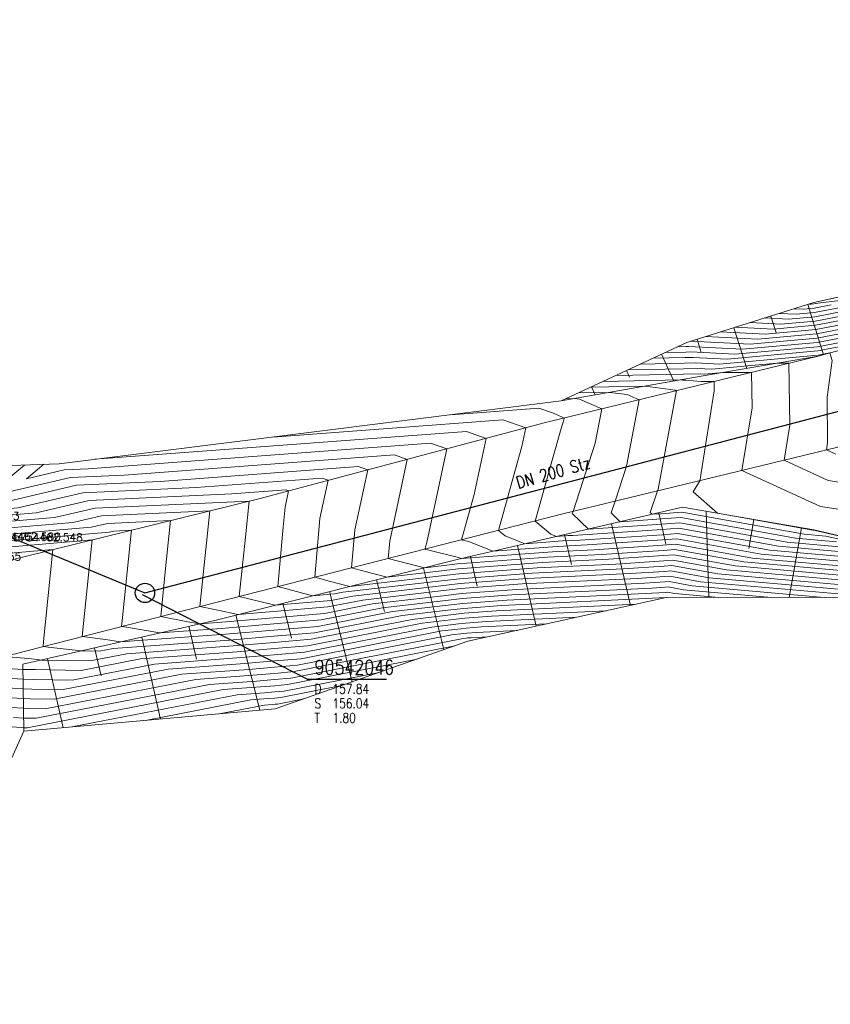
# Model space of a CAD drawing. Header units: metres. Extents: x 3490449 to 3490968, y 5754217 to 5754743.
# Tile 98 of 212: x 3490693 to 3490735, y 5754438 to 5754489. Entities that reach past the tile are written whole.
import ezdxf
from ezdxf.enums import TextEntityAlignment as Align

# ---------------------------------------------------------------- set-up
doc = ezdxf.new("R2010")
doc.units = ezdxf.units.M
doc.header["$LTSCALE"] = 0.25
doc.linetypes.add('Kartierung-07$0$AUSGEZOGEN', pattern=[0])
for name, color, linetype, lineweight, true_color in [('Kartierung-07$0$$BOESCHUNG', 7, 'Continuous', 18, 0x82563a), ('Kartierung-07$0$$BRUCH', 7, 'Continuous', 18, 0x82563a), ('Kartierung-07$0$$HOEHEN_Haupt', 7, 'Continuous', 18, 0x82563a), ('Kartierung-07$0$$HOEHEN_Mittel', 7, 'Continuous', 18, 0x82563a), ('Kartierung-07$0$$P_INF_FL', 7, 'Kartierung-07$0$AUSGEZOGEN', 18, 0x82563a), ('Kartierung-07$0$$P_INF_H', 7, 'Kartierung-07$0$AUSGEZOGEN', 18, 0x82563a), ('Kartierung-07$0$$P_INF_NR', 7, 'Kartierung-07$0$AUSGEZOGEN', 18, 0x82563a), ('Kartierung-07$0$$P_INF_X', 7, 'Kartierung-07$0$AUSGEZOGEN', 18, 0x82563a), ('Kartierung-07$0$$PKT_OR', 7, 'Continuous', 18, 0x82563a), ('Kartierung-07$0$B_Befestigt', 7, 'Continuous', 18, 0x82563a), ('Kartierung-07$0$B_Boeschung_OK', 7, 'Continuous', 18, 0x82563a), ('Kartierung-07$0$B_Boeschung_UK', 7, 'Continuous', 18, 0x82563a), ('Kartierung-07$0$Hilfe_DGM', 7, 'Continuous', 18, 0x82563a), ('Kartierung-07$0$SYM_OR', 7, 'Kartierung-07$0$AUSGEZOGEN', 18, 0x82563a)]:
    doc.layers.add(name, color=color, linetype=linetype, lineweight=lineweight, true_color=true_color)
for name, color, linetype, true_color in [('Kartierung-07$0$B_Schachtschrift_SW_AUS', 7, 'Continuous', 0x82563a), ('Kartierung-07$0$B_SW-Leitung_AUS', 7, 'Continuous', 0x82563a), ('Kartierung-07$0$B_SW_Leitung_Schrift_AUS', 7, 'Continuous', 0x82563a)]:
    doc.layers.add(name, color=color, linetype=linetype, true_color=true_color)
doc.layers.add('Kartierung-07$0$B_SW_Schacht', color=7, linetype='Continuous')
doc.styles.add('Kartierung-07$0$STANDARD', font='romans.shx', dxfattribs={"width": 0.8})

# ---------------------------------------------------------------- blocks, each defined once
blk = doc.blocks.new('Kartierung-07$0$PKT_OR')
at = {"layer": 'Kartierung-07$0$SYM_OR'}
blk.add_circle((0, 0), 0.15, dxfattribs=at)
at = {"layer": 'Kartierung-07$0$$P_INF_FL', "style": 'Kartierung-07$0$STANDARD'}
blk.add_attdef('CODE', text='', height=0.8, dxfattribs=at).set_placement((0, 1.7), align=Align.CENTER)
at = {"layer": 'Kartierung-07$0$$P_INF_H', "style": 'Kartierung-07$0$STANDARD'}
blk.add_attdef('H', text='', height=0.8, dxfattribs=at).set_placement((0, -1.4), align=Align.CENTER)
at = {"layer": 'Kartierung-07$0$$P_INF_NR', "style": 'Kartierung-07$0$STANDARD'}
blk.add_attdef('NR', text='', height=0.8, dxfattribs=at).set_placement((0, 0.7), align=Align.CENTER)
at = {"layer": 'Kartierung-07$0$$P_INF_X', "style": 'Kartierung-07$0$STANDARD'}
blk.add_attdef('X', text='', height=0.8, dxfattribs=at).set_placement((-0.9, -0.4), align=Align.RIGHT)
blk.add_attdef('Y', (0.7, -0.4), '', height=0.8, dxfattribs=at)
at = {"layer": 'Kartierung-07$0$SYM_OR', "style": 'Kartierung-07$0$STANDARD'}
blk.add_text('OR', height=0.5, dxfattribs=at).set_placement((-1.096, -0.233))
blk = doc.blocks.new('Kartierung-07$0$B_Schachtbeschriftung')
blk.add_line((0, 0), (8.19, 0))
at = {"style": 'Kartierung-07$0$STANDARD', "width": 0.8}
for s, p in [('D ', (0.75, -0.5)), ('S ', (0.75, -2)), ('T ', (0.75, -3.5))]:
    blk.add_text(s, height=1, dxfattribs=at).set_placement(p, align=Align.TOP_LEFT)
at = {"ltscale": 0.02, "style": 'Kartierung-07$0$STANDARD', "width": 0.8}
for tag, p, height in [('NUMMER', (0.76, 0.48), 1.5), ('DECKEL', (2.63, -1.5), 1), ('SOHLE', (2.63, -3), 1), ('TIEFE', (2.63, -4.5), 1)]:
    blk.add_attdef(tag, p, '', height=height, dxfattribs=at)
at = {"ltscale": 0.02, "style": 'Kartierung-07$0$STANDARD', "width": 0.8, "flags": 1}
blk.add_attdef('FOTO', (1.06, -6.13), '', height=1, dxfattribs=at)

msp = doc.modelspace()

# ---------------------------------------------------------------- linework, layer by layer
at = {"layer": 'Kartierung-07$0$$BOESCHUNG', "ltscale": 0.02}
for p, q in [((3490733.533, 5754474.382, 161.791), (3490734.35, 5754471.786, 158.862)), ((3490731.625, 5754473.782, 161.791), (3490731.901, 5754472.907, 160.707)), ((3490729.718, 5754473.182, 161.791), (3490730.381, 5754471.075, 158.862)), ((3490727.81, 5754472.581, 161.791), (3490728.025, 5754471.897, 160.707)), ((3490725.97, 5754471.806, 161.791), (3490726.614, 5754470.421, 158.862)), ((3490724.157, 5754470.962, 161.791), (3490724.312, 5754470.629, 160.707)), ((3490722.343, 5754470.118, 161.791), (3490722.537, 5754469.702, 158.862)), ((3490720.783, 5754469.392, 161.791), (3490720.783, 5754469.392, 160.707)), ((3490725.825, 5754463.614), (3490726.202, 5754461.992)), ((3490728.275, 5754463.692), (3490728.425, 5754459.232)), ((3490730.738, 5754463.266), (3490730.481, 5754461.774)), ((3490723.39, 5754463.049), (3490724.371, 5754458.824)), ((3490733.202, 5754462.841), (3490732.58, 5754459.238)), ((3490720.955, 5754462.484), (3490721.315, 5754460.931)), ((3490718.52, 5754461.918), (3490719.487, 5754457.749)), ((3490716.084, 5754461.353), (3490716.44, 5754459.821)), ((3490713.656, 5754460.757), (3490714.715, 5754456.536)), ((3490711.232, 5754460.149), (3490711.644, 5754458.504)), ((3490708.807, 5754459.541), (3490709.978, 5754454.873)), ((3490706.382, 5754458.932), (3490706.836, 5754457.123)), ((3490703.957, 5754458.324), (3490705.192, 5754453.401)), ((3490701.525, 5754457.745), (3490701.913, 5754456.052)), ((3490699.088, 5754457.186), (3490700.06, 5754452.947)), ((3490696.652, 5754456.628), (3490696.982, 5754455.184)), ((3490694.215, 5754456.07), (3490695.032, 5754452.502))]:
    msp.add_line(p, q, dxfattribs=at)
at = {"layer": 'Kartierung-07$0$$BRUCH', "ltscale": 0.02}
for p, q in [((3490740.94, 5754476.048), (3490733.843, 5754474.48)), ((3490733.843, 5754474.48), (3490727.273, 5754472.412)), ((3490734.074, 5754471.71), (3490740.719, 5754473.528)), ((3490727.273, 5754472.412), (3490720.783, 5754469.392)), ((3490734.074, 5754471.71), (3490719.972, 5754468.274)), ((3490728.019, 5754470.669), (3490734.074, 5754471.71)), ((3490720.783, 5754469.392), (3490728.019, 5754470.669)), ((3490719.972, 5754468.274), (3490705.152, 5754464.341)), ((3490720.934, 5754463.569), (3490735.09, 5754467.003)), ((3490705.152, 5754464.341), (3490690.393, 5754460.693)), ((3490727.062, 5754463.901), (3490715.394, 5754461.193)), ((3490733.851, 5754462.729), (3490727.062, 5754463.901)), ((3490705.886, 5754459.733), (3490720.934, 5754463.569)), ((3490744.1, 5754460.339), (3490733.851, 5754462.729)), ((3490715.394, 5754461.193), (3490702.932, 5754458.067)), ((3490690.359, 5754455.772), (3490705.886, 5754459.733)), ((3490715.96, 5754456.973), (3490726.207, 5754459.228)), ((3490726.207, 5754459.228), (3490740.397, 5754459.251)), ((3490702.932, 5754458.067), (3490692.947, 5754455.779)), ((3490705.985, 5754453.471), (3490715.96, 5754456.973)), ((3490692.947, 5754455.779), (3490692.998, 5754452.322)), ((3490692.998, 5754452.322), (3490705.985, 5754453.471))]:
    msp.add_line(p, q, dxfattribs=at)
at = {"layer": 'Kartierung-07$0$$HOEHEN_Haupt', "ltscale": 0.02}
for points in [[(3490728.257, 5754472.722), (3490730.951, 5754472.587), (3490733.978, 5754472.863), (3490738.826, 5754473.79)], [(3490732.073, 5754473.923), (3490732.926, 5754473.88), (3490733.886, 5754473.968), (3490735.422, 5754474.261)], [(3490734.984, 5754466.638), (3490734.5, 5754466.86), (3490734.562, 5754467.244), (3490734.53, 5754469.597), (3490734.79, 5754471.479), (3490734.673, 5754471.874), (3490734.07, 5754471.759), (3490728.975, 5754471.295), (3490727.724, 5754471.357), (3490727.163, 5754471.346), (3490724.887, 5754471.302)], [(3490721.671, 5754469.805), (3490723.305, 5754469.837), (3490724.2, 5754469.721), (3490724.815, 5754469.454), (3490724.167, 5754466.019), (3490723.577, 5754464.21), (3490723.368, 5754463.604), (3490723.836, 5754463.152), (3490725.965, 5754463.294), (3490726.963, 5754463.361), (3490732.908, 5754462.297), (3490735.012, 5754462.112)], [(3490694.022, 5754466.119), (3490693.13, 5754465.376), (3490695.08, 5754465.832), (3490696.312, 5754465.888), (3490714.023, 5754467.207), (3490714.862, 5754466.918), (3490713.828, 5754462.073), (3490713.733, 5754461.733), (3490715.463, 5754461.3), (3490715.608, 5754461.243), (3490720.331, 5754461.598), (3490722.495, 5754461.702), (3490726.045, 5754461.939), (3490726.711, 5754461.983), (3490730.675, 5754461.274), (3490737.762, 5754460.651)], [(3490739.825, 5754459.25), (3490728.441, 5754460.251), (3490726.459, 5754460.606), (3490726.126, 5754460.583), (3490724.351, 5754460.465), (3490719.019, 5754460.209), (3490715.561, 5754459.949), (3490714.411, 5754459.815), (3490710.004, 5754459.301), (3490708.879, 5754459.08), (3490705.985, 5754458.833), (3490705.95, 5754458.842), (3490705.9, 5754458.856), (3490704.122, 5754459.283), (3490704.448, 5754462.351), (3490704.644, 5754464.216), (3490696.686, 5754463.855), (3490694.576, 5754463.362), (3490690.696, 5754463.034), (3490689.681, 5754463.688), (3490689.888, 5754465.345), (3490689.305, 5754466.142)], [(3490726.207, 5754459.228), (3490717.706, 5754458.82), (3490715.732, 5754458.672), (3490715.076, 5754458.595), (3490712.56, 5754458.302), (3490708.016, 5754457.406), (3490705.926, 5754457.228), (3490703.62, 5754457.032), (3490697.602, 5754456.589), (3490696.894, 5754456.451), (3490695.949, 5754456.467), (3490694.241, 5754456.664), (3490693.987, 5754456.698), (3490694.014, 5754456.958), (3490694.494, 5754461.707), (3490690.48, 5754461.367)], [(3490718.502, 5754457.533), (3490716.393, 5754457.431), (3490715.903, 5754457.394), (3490715.741, 5754457.376), (3490715.116, 5754457.303), (3490707.152, 5754455.733), (3490705.951, 5754455.631), (3490704.625, 5754455.518), (3490701.166, 5754455.263), (3490694.561, 5754453.978), (3490693.312, 5754454), (3490692.973, 5754454.005), (3490691.65, 5754454.084)], [(3490699.282, 5754452.878), (3490704.73, 5754453.938), (3490705.631, 5754454.004), (3490705.976, 5754454.033), (3490706.289, 5754454.06), (3490709.421, 5754454.677)]]:
    msp.add_lwpolyline(points, dxfattribs=at)
at = {"layer": 'Kartierung-07$0$$HOEHEN_Mittel', "ltscale": 0.02}
for points in [[(3490733.599, 5754474.403), (3490733.717, 5754474.397), (3490733.849, 5754474.409), (3490734.061, 5754474.45), (3490740.871, 5754475.265)], [(3490732.836, 5754474.163), (3490733.321, 5754474.139), (3490733.867, 5754474.188), (3490734.742, 5754474.356)], [(3490729.02, 5754472.962), (3490731.346, 5754472.846), (3490733.959, 5754473.084), (3490738.146, 5754473.884)], [(3490729.783, 5754473.202), (3490731.741, 5754473.105), (3490733.941, 5754473.305), (3490737.465, 5754473.979)], [(3490730.547, 5754473.442), (3490732.136, 5754473.363), (3490733.923, 5754473.526), (3490736.784, 5754474.073)], [(3490731.31, 5754473.683), (3490732.531, 5754473.622), (3490733.904, 5754473.747), (3490736.103, 5754474.167)], [(3490726.173, 5754471.9), (3490727.222, 5754471.921), (3490727.481, 5754471.926), (3490729.765, 5754471.812), (3490734.033, 5754472.2), (3490740.12, 5754473.364)], [(3490726.816, 5754472.199), (3490727.252, 5754472.208), (3490727.359, 5754472.21), (3490730.161, 5754472.07), (3490734.015, 5754472.421), (3490740.188, 5754473.602)], [(3490727.494, 5754472.482), (3490730.556, 5754472.329), (3490733.996, 5754472.642), (3490739.507, 5754473.696)], [(3490725.53, 5754471.601), (3490727.193, 5754471.633), (3490727.603, 5754471.641), (3490729.37, 5754471.553), (3490734.052, 5754471.979), (3490737.396, 5754472.619)], [(3490736.516, 5754464.996), (3490734.592, 5754465.285), (3490732.316, 5754466.33), (3490732.606, 5754468.138), (3490732.563, 5754471.342), (3490731.927, 5754471.341), (3490728.58, 5754471.036), (3490727.846, 5754471.073), (3490727.133, 5754471.059), (3490724.243, 5754471.002)], [(3490737.639, 5754463.415), (3490734.2, 5754463.933), (3490730.131, 5754465.8), (3490730.651, 5754469.032), (3490730.626, 5754470.87), (3490729.175, 5754470.868), (3490728.185, 5754470.778), (3490727.968, 5754470.788), (3490727.104, 5754470.772), (3490723.6, 5754470.703)], [(3490722.957, 5754470.404), (3490726.959, 5754470.482), (3490727.072, 5754470.467), (3490727.222, 5754470.461), (3490728.019, 5754470.397), (3490728.689, 5754470.398), (3490728.695, 5754469.925), (3490728.013, 5754465.681), (3490727.979, 5754465.445), (3490727.946, 5754465.27), (3490727.605, 5754464.692), (3490728.872, 5754463.588), (3490733.802, 5754462.706), (3490733.912, 5754462.697), (3490735.73, 5754462.291)], [(3490722.314, 5754470.104), (3490725.132, 5754470.159), (3490726.676, 5754469.959), (3490726.752, 5754469.926), (3490725.791, 5754464.831), (3490725.762, 5754464.74), (3490725.379, 5754463.633), (3490725.482, 5754463.534), (3490725.949, 5754463.565), (3490727.014, 5754463.636), (3490733.355, 5754462.502), (3490734.462, 5754462.405), (3490739.075, 5754461.375)], [(3490721.027, 5754469.506), (3490721.477, 5754469.515), (3490721.724, 5754469.482), (3490722.878, 5754468.982), (3490722.543, 5754467.207), (3490721.393, 5754463.68), (3490721.356, 5754463.575), (3490722.191, 5754462.77), (3490725.981, 5754463.023), (3490726.913, 5754463.085), (3490732.462, 5754462.093), (3490735.562, 5754461.82)], [(3490715.075, 5754468.679), (3490719.625, 5754469.018), (3490720.334, 5754468.773), (3490720.804, 5754468.569), (3490720.941, 5754468.51), (3490720.919, 5754468.395), (3490720.817, 5754468.083), (3490720.345, 5754466.45), (3490719.433, 5754463.186), (3490720.245, 5754462.508), (3490720.545, 5754462.388), (3490721.119, 5754462.432), (3490721.382, 5754462.444), (3490725.997, 5754462.752), (3490726.862, 5754462.81), (3490732.015, 5754461.888), (3490736.112, 5754461.528)], [(3490705.87, 5754467.528), (3490717.758, 5754468.414), (3490718.95, 5754468.003), (3490718.743, 5754467.034), (3490718.418, 5754465.871), (3490717.533, 5754462.702), (3490717.877, 5754462.415), (3490718.899, 5754462.007), (3490720.856, 5754462.154), (3490721.753, 5754462.197), (3490726.013, 5754462.481), (3490726.812, 5754462.534), (3490731.568, 5754461.683), (3490736.662, 5754461.236)], [(3490696.664, 5754466.378), (3490715.89, 5754467.811), (3490716.906, 5754467.46), (3490716.285, 5754464.553), (3490715.633, 5754462.218), (3490715.998, 5754462.126), (3490717.254, 5754461.625), (3490720.594, 5754461.876), (3490722.124, 5754461.95), (3490726.029, 5754462.21), (3490726.762, 5754462.259), (3490731.121, 5754461.479), (3490737.212, 5754460.943)], [(3490734.378, 5754459.241), (3490727.547, 5754459.842), (3490726.358, 5754460.055), (3490726.159, 5754460.041), (3490725.094, 5754459.97), (3490718.494, 5754459.654), (3490715.629, 5754459.438), (3490714.677, 5754459.327), (3490711.026, 5754458.902), (3490708.534, 5754458.41), (3490705.91, 5754458.187), (3490703.016, 5754457.94), (3490702.074, 5754457.87), (3490701.468, 5754457.971), (3490700.068, 5754458.249), (3490700.342, 5754460.911), (3490700.584, 5754463.212), (3490697.328, 5754463.065), (3490696.465, 5754462.863), (3490690.609, 5754462.367), (3490689.079, 5754463.355), (3490689.207, 5754464.379), (3490687.741, 5754466.382)], [(3490737.101, 5754459.246), (3490727.994, 5754460.046), (3490726.409, 5754460.33), (3490726.142, 5754460.312), (3490724.722, 5754460.218), (3490718.756, 5754459.932), (3490715.595, 5754459.694), (3490714.544, 5754459.571), (3490710.515, 5754459.101), (3490708.706, 5754458.745), (3490705.905, 5754458.506), (3490704.053, 5754458.348), (3490703.108, 5754458.565), (3490702.095, 5754458.766), (3490702.197, 5754459.751), (3490702.614, 5754463.714), (3490697.007, 5754463.46), (3490695.52, 5754463.113), (3490690.652, 5754462.7), (3490689.38, 5754463.521), (3490689.548, 5754464.862), (3490688.523, 5754466.262)], [(3490693.021, 5754466.082), (3490691.013, 5754464.412), (3490695.401, 5754465.436), (3490698.173, 5754465.562), (3490712.155, 5754466.604), (3490712.818, 5754466.375), (3490711.913, 5754462.138), (3490711.833, 5754461.249), (3490712.303, 5754461.124), (3490713.713, 5754460.771), (3490713.879, 5754460.791), (3490715.424, 5754460.971), (3490720.069, 5754461.321), (3490722.867, 5754461.455), (3490726.062, 5754461.668), (3490726.661, 5754461.708), (3490730.228, 5754461.07), (3490738.312, 5754460.359)], [(3490690.088, 5754466.021), (3490690.229, 5754465.828), (3490689.982, 5754463.855), (3490690.739, 5754463.367), (3490693.632, 5754463.612), (3490696.364, 5754464.25), (3490703.756, 5754464.585), (3490706.553, 5754464.794), (3490706.685, 5754464.748), (3490706.504, 5754463.9), (3490706.41, 5754462.863), (3490706.133, 5754459.796), (3490707.087, 5754459.535), (3490707.917, 5754459.317), (3490709.052, 5754459.414), (3490709.493, 5754459.501), (3490714.278, 5754460.059), (3490715.527, 5754460.204), (3490719.281, 5754460.487), (3490723.98, 5754460.712), (3490726.11, 5754460.855), (3490726.509, 5754460.881), (3490728.888, 5754460.456), (3490739.962, 5754459.482)], [(3490691.019, 5754466.008), (3490690.475, 5754465.556), (3490690.284, 5754464.022), (3490690.782, 5754463.7), (3490692.687, 5754463.862), (3490696.043, 5754464.646), (3490701.895, 5754464.911), (3490708.42, 5754465.397), (3490708.729, 5754465.29), (3490708.307, 5754463.313), (3490708.088, 5754460.892), (3490708.033, 5754460.28), (3490708.223, 5754460.228), (3490708.777, 5754460.083), (3490709.636, 5754459.855), (3490709.849, 5754459.802), (3490714.145, 5754460.303), (3490715.492, 5754460.46), (3490719.544, 5754460.765), (3490723.609, 5754460.96), (3490726.094, 5754461.126), (3490726.56, 5754461.157), (3490729.334, 5754460.66), (3490739.412, 5754459.774)], [(3490692.02, 5754466.045), (3490690.677, 5754464.928), (3490690.585, 5754464.189), (3490690.825, 5754464.034), (3490691.743, 5754464.112), (3490695.722, 5754465.041), (3490700.034, 5754465.236), (3490710.288, 5754466.001), (3490710.773, 5754465.833), (3490710.11, 5754462.726), (3490709.933, 5754460.765), (3490710.97, 5754460.49), (3490711.781, 5754460.287), (3490714.012, 5754460.547), (3490715.458, 5754460.715), (3490719.806, 5754461.043), (3490723.238, 5754461.207), (3490726.078, 5754461.397), (3490726.61, 5754461.432), (3490729.781, 5754460.865), (3490738.862, 5754460.066)], [(3490731.654, 5754459.237), (3490727.101, 5754459.637), (3490726.308, 5754459.779), (3490726.175, 5754459.77), (3490725.465, 5754459.723), (3490718.231, 5754459.376), (3490715.664, 5754459.183), (3490714.81, 5754459.083), (3490711.538, 5754458.702), (3490708.361, 5754458.076), (3490705.915, 5754457.867), (3490703.218, 5754457.637), (3490700.032, 5754457.403), (3490698.096, 5754457.725), (3490698.041, 5754457.732), (3490698.09, 5754458.201), (3490698.487, 5754462.071), (3490698.554, 5754462.71), (3490697.649, 5754462.669), (3490697.409, 5754462.613), (3490690.566, 5754462.033)], [(3490690.523, 5754461.7), (3490696.524, 5754462.208), (3490696.341, 5754460.4), (3490696.014, 5754457.215), (3490697.206, 5754457.057), (3490697.438, 5754457.027), (3490697.991, 5754456.935), (3490703.419, 5754457.334), (3490705.921, 5754457.548), (3490708.188, 5754457.741), (3490712.049, 5754458.502), (3490714.943, 5754458.839), (3490715.698, 5754458.927), (3490717.968, 5754459.098), (3490725.836, 5754459.475), (3490726.191, 5754459.499), (3490726.257, 5754459.504), (3490726.654, 5754459.433), (3490728.931, 5754459.232)], [(3490723.125, 5754458.55), (3490717.181, 5754458.265), (3490715.801, 5754458.161), (3490715.342, 5754458.107), (3490713.583, 5754457.902), (3490707.67, 5754456.737), (3490705.936, 5754456.589), (3490704.022, 5754456.426), (3490699.028, 5754456.058), (3490695.961, 5754455.462), (3490693.592, 5754455.502), (3490692.951, 5754455.513), (3490690.443, 5754455.662)], [(3490724.666, 5754458.889), (3490717.443, 5754458.543), (3490715.766, 5754458.416), (3490715.209, 5754458.351), (3490713.071, 5754458.102), (3490707.843, 5754457.072), (3490705.931, 5754456.909), (3490703.821, 5754456.729), (3490698.315, 5754456.323), (3490696.428, 5754455.956), (3490693.907, 5754455.999), (3490693.69, 5754456.024), (3490693.24, 5754456.076), (3490691.96, 5754456.181)], [(3490721.584, 5754458.211), (3490716.918, 5754457.987), (3490715.835, 5754457.905), (3490715.475, 5754457.863), (3490714.094, 5754457.702), (3490707.498, 5754456.402), (3490705.941, 5754456.27), (3490704.223, 5754456.123), (3490699.741, 5754455.793), (3490695.494, 5754454.967), (3490693.499, 5754455.001), (3490692.958, 5754455.01), (3490690.846, 5754455.136)], [(3490720.043, 5754457.872), (3490716.656, 5754457.709), (3490715.869, 5754457.65), (3490715.608, 5754457.619), (3490714.605, 5754457.503), (3490707.325, 5754456.068), (3490705.946, 5754455.95), (3490704.424, 5754455.82), (3490700.453, 5754455.528), (3490695.028, 5754454.473), (3490693.405, 5754454.5), (3490692.966, 5754454.508), (3490691.248, 5754454.61)], [(3490716.962, 5754457.193), (3490716.131, 5754457.154), (3490715.938, 5754457.139), (3490715.874, 5754457.132), (3490715.628, 5754457.103), (3490706.98, 5754455.399), (3490705.956, 5754455.311), (3490704.827, 5754455.215), (3490701.879, 5754454.998), (3490694.095, 5754453.484), (3490693.218, 5754453.499), (3490692.981, 5754453.503), (3490692.053, 5754453.558)], [(3490715.277, 5754456.733), (3490706.807, 5754455.064), (3490705.961, 5754454.992), (3490705.028, 5754454.912), (3490702.592, 5754454.733), (3490693.628, 5754452.99), (3490693.124, 5754452.998), (3490692.988, 5754453), (3490692.455, 5754453.032)], [(3490713.325, 5754456.048), (3490706.634, 5754454.729), (3490705.966, 5754454.672), (3490705.229, 5754454.609), (3490703.305, 5754454.468), (3490693.161, 5754452.495), (3490693.031, 5754452.497), (3490692.995, 5754452.498), (3490692.857, 5754452.506), (3490691.66, 5754452.6)], [(3490695.474, 5754452.541), (3490704.018, 5754454.203), (3490705.43, 5754454.307), (3490705.971, 5754454.353), (3490706.462, 5754454.395), (3490711.373, 5754455.362)], [(3490703.091, 5754453.215), (3490705.443, 5754453.672), (3490705.832, 5754453.701), (3490705.981, 5754453.714), (3490706.116, 5754453.725), (3490707.469, 5754453.992)]]:
    msp.add_lwpolyline(points, dxfattribs=at)
at = {"layer": 'Kartierung-07$0$B_Befestigt', "ltscale": 0.02}
for p, q in [((3490720.934, 5754463.569, 145.891), (3490735.09, 5754467.003, 145.891)), ((3490705.886, 5754459.733, 145.891), (3490720.934, 5754463.569, 145.891)), ((3490690.359, 5754455.772, 145.891), (3490705.886, 5754459.733, 145.891))]:
    msp.add_line(p, q, dxfattribs=at)
at = {"layer": 'Kartierung-07$0$B_Befestigt', "ltscale": 0.02, "elevation": 159.478}
msp.add_lwpolyline([(3490734.074, 5754471.71), (3490719.972, 5754468.274), (3490705.152, 5754464.341), (3490690.393, 5754460.693), (3490686.362, 5754459.576), (3490675.459, 5754456.934)], dxfattribs=at)
at = {"layer": 'Kartierung-07$0$B_Boeschung_OK', "ltscale": 0.02}
msp.add_lwpolyline([(3490825.857, 5754527.595), (3490816.774, 5754529.203), (3490811.338, 5754527.501), (3490802.625, 5754523.314), (3490794.185, 5754517.699), (3490787.255, 5754511.608), (3490783.376, 5754505.213), (3490779.541, 5754496.933), (3490777.916, 5754491.576), (3490775.321, 5754480.778), (3490772.831, 5754478.2), (3490769.428, 5754469.362), (3490764.831, 5754460.361), (3490756.94, 5754461.629), (3490744.1, 5754460.339), (3490733.851, 5754462.729), (3490727.062, 5754463.901), (3490715.394, 5754461.193), (3490702.932, 5754458.067), (3490692.947, 5754455.779)], dxfattribs=at)
at = {"layer": 'Kartierung-07$0$B_Boeschung_OK', "ltscale": 0.02, "elevation": 161.791}
msp.add_lwpolyline([(3490775.729, 5754517.042), (3490773.072, 5754504.708), (3490770.093, 5754497.509), (3490764.482, 5754492.072), (3490760.234, 5754489.149), (3490754.868, 5754491.531), (3490739.905, 5754480.495), (3490740.94, 5754476.048), (3490733.843, 5754474.48), (3490727.273, 5754472.412), (3490720.783, 5754469.392)], dxfattribs=at)
at = {"layer": 'Kartierung-07$0$B_Boeschung_UK', "ltscale": 0.02}
msp.add_lwpolyline([(3490692.947, 5754455.779), (3490692.998, 5754452.322), (3490705.985, 5754453.471), (3490715.96, 5754456.973), (3490726.207, 5754459.228), (3490740.397, 5754459.251), (3490746.255, 5754454.158), (3490773.159, 5754449.836), (3490782.927, 5754468.963), (3490782.248, 5754480.922), (3490784.001, 5754489.843), (3490786.991, 5754496.069), (3490790.906, 5754503.359), (3490796.637, 5754506.555), (3490801.394, 5754513.844), (3490805.925, 5754519.332), (3490811.773, 5754522.08), (3490817.989, 5754524.34)], dxfattribs=at)
at = {"layer": 'Kartierung-07$0$B_Boeschung_UK', "ltscale": 0.02, "elevation": 158.862}
msp.add_lwpolyline([(3490720.783, 5754469.392), (3490728.019, 5754470.669), (3490734.074, 5754471.71), (3490740.719, 5754473.528), (3490744.253, 5754475.607), (3490742.97, 5754479.211), (3490747.202, 5754480.053), (3490749.68, 5754478.853), (3490753.24, 5754480.508), (3490758.529, 5754483.709), (3490761.927, 5754485.245), (3490768.297, 5754491.328), (3490772.283, 5754496.433), (3490775.114, 5754501.486), (3490777.962, 5754507.693), (3490777.768, 5754513.27), (3490775.729, 5754517.042)], dxfattribs=at)
at = {"layer": 'Kartierung-07$0$B_Schachtschrift_SW_AUS', "ltscale": 0.02, "elevation": 157.838}
msp.add_lwpolyline([(3490707.646, 5754455.01), (3490699.136, 5754459.365)], dxfattribs=at)
at = {"layer": 'Kartierung-07$0$B_SW-Leitung_AUS', "ltscale": 0.02}
for p, q in [((3490699.256, 5754459.468), (3490759.058, 5754475.137)), ((3490669.413, 5754471.787), (3490699.256, 5754459.468))]:
    msp.add_line(p, q, dxfattribs=at)
at = {"layer": 'Kartierung-07$0$B_SW_Schacht', "ltscale": 0.02}
msp.add_circle((3490699.256, 5754459.468), 0.5, dxfattribs=at)
at = {"layer": 'Kartierung-07$0$Hilfe_DGM', "ltscale": 0.02}
for points in [[(3490847.394, 5754540.965), (3490843.644, 5754537.183), (3490837.954, 5754532.93), (3490832.055, 5754528.554), (3490825.857, 5754527.595), (3490817.989, 5754524.34), (3490811.773, 5754522.08), (3490805.925, 5754519.332), (3490801.394, 5754513.844), (3490796.637, 5754506.555), (3490790.906, 5754503.359), (3490786.991, 5754496.069), (3490784.001, 5754489.843), (3490782.248, 5754480.922), (3490782.927, 5754468.963), (3490773.159, 5754449.836), (3490746.255, 5754454.158), (3490740.397, 5754459.251), (3490726.207, 5754459.228), (3490715.96, 5754456.973), (3490705.985, 5754453.471), (3490692.998, 5754452.322), (3490688.571, 5754442.591), (3490672.36, 5754434.259)], [(3490668.003, 5754475.802), (3490670.582, 5754474.422), (3490674.566, 5754472.082), (3490677.725, 5754472.467), (3490679.358, 5754470.727), (3490680.643, 5754470.599), (3490681.221, 5754467.902), (3490684.418, 5754468.532), (3490685.633, 5754467.821), (3490685.913, 5754466.911), (3490687.256, 5754466.457), (3490690.338, 5754465.983), (3490694.823, 5754466.148), (3490720.783, 5754469.392), (3490727.273, 5754472.412), (3490733.843, 5754474.48), (3490740.94, 5754476.048)]]:
    msp.add_lwpolyline(points, dxfattribs=at)

# ---------------------------------------------------------------- block references
at = {"layer": 'Kartierung-07$0$$PKT_OR'}
ref = msp.add_blockref('Kartierung-07$0$PKT_OR', (3490690.596, 5754462.58, 157.744), dxfattribs=at)
ref.add_attrib('Y', '5754462.580', (3490691.296, 5754462.18, 157.744), dxfattribs={"layer": 'Kartierung-07$0$$P_INF_X', "height": 0.4, "style": 'Kartierung-07$0$STANDARD'})
ref.add_attrib('X', '3490690.596', dxfattribs={"layer": 'Kartierung-07$0$$P_INF_X', "height": 0.4, "style": 'Kartierung-07$0$STANDARD'}).set_placement((3490689.696, 5754462.18, 157.744), align=Align.RIGHT)
ref.add_attrib('H', '157.744', dxfattribs={"layer": 'Kartierung-07$0$$P_INF_H', "height": 0.4, "style": 'Kartierung-07$0$STANDARD'}).set_placement((3490690.596, 5754461.18, 157.744), align=Align.CENTER)
ref.add_attrib('CODE', 'OR', dxfattribs={"layer": 'Kartierung-07$0$$P_INF_FL', "height": 0.4, "style": 'Kartierung-07$0$STANDARD'}).set_placement((3490690.596, 5754464.28, 157.744), align=Align.CENTER)
ref.add_attrib('NR', 'S00304', dxfattribs={"layer": 'Kartierung-07$0$$P_INF_NR', "height": 0.4, "style": 'Kartierung-07$0$STANDARD'}).set_placement((3490690.596, 5754463.28, 157.744), align=Align.CENTER)
ref = msp.add_blockref('Kartierung-07$0$PKT_OR', (3490691.734, 5754462.548, 157.755), dxfattribs=at)
ref.add_attrib('Y', '5754462.548', (3490692.434, 5754462.148, 157.755), dxfattribs={"layer": 'Kartierung-07$0$$P_INF_X', "height": 0.4, "style": 'Kartierung-07$0$STANDARD'})
ref.add_attrib('X', '3490691.734', dxfattribs={"layer": 'Kartierung-07$0$$P_INF_X', "height": 0.4, "style": 'Kartierung-07$0$STANDARD'}).set_placement((3490690.834, 5754462.148, 157.755), align=Align.RIGHT)
ref.add_attrib('H', '157.755', dxfattribs={"layer": 'Kartierung-07$0$$P_INF_H', "height": 0.4, "style": 'Kartierung-07$0$STANDARD'}).set_placement((3490691.734, 5754461.148, 157.755), align=Align.CENTER)
ref.add_attrib('CODE', 'OR', dxfattribs={"layer": 'Kartierung-07$0$$P_INF_FL', "height": 0.4, "style": 'Kartierung-07$0$STANDARD'}).set_placement((3490691.734, 5754464.248, 157.755), align=Align.CENTER)
ref.add_attrib('NR', 'S00303', dxfattribs={"layer": 'Kartierung-07$0$$P_INF_NR', "height": 0.4, "style": 'Kartierung-07$0$STANDARD'}).set_placement((3490691.734, 5754463.248, 157.755), align=Align.CENTER)
at = {"layer": 'Kartierung-07$0$B_Schachtschrift_SW_AUS', "ltscale": 0.02, "xscale": 0.5, "yscale": 0.5, "zscale": 0.5}
msp.add_blockref('Kartierung-07$0$B_Schachtbeschriftung', (3490707.646, 5754455.01, 157.838), dxfattribs=at).add_auto_attribs({'NUMMER': '90542046', 'DECKEL': '157.84', 'SOHLE': '156.04', 'TIEFE': '1.80'})

# ---------------------------------------------------------------- texts
at = {"layer": 'Kartierung-07$0$B_SW_Leitung_Schrift_AUS', "ltscale": 0.02, "style": 'Kartierung-07$0$STANDARD', "width": 0.8}
msp.add_text('DN 200 Stz', height=0.625, rotation=15.9601, dxfattribs=at).set_placement((3490718.553, 5754464.85))

doc.saveas('drawing.dxf')
